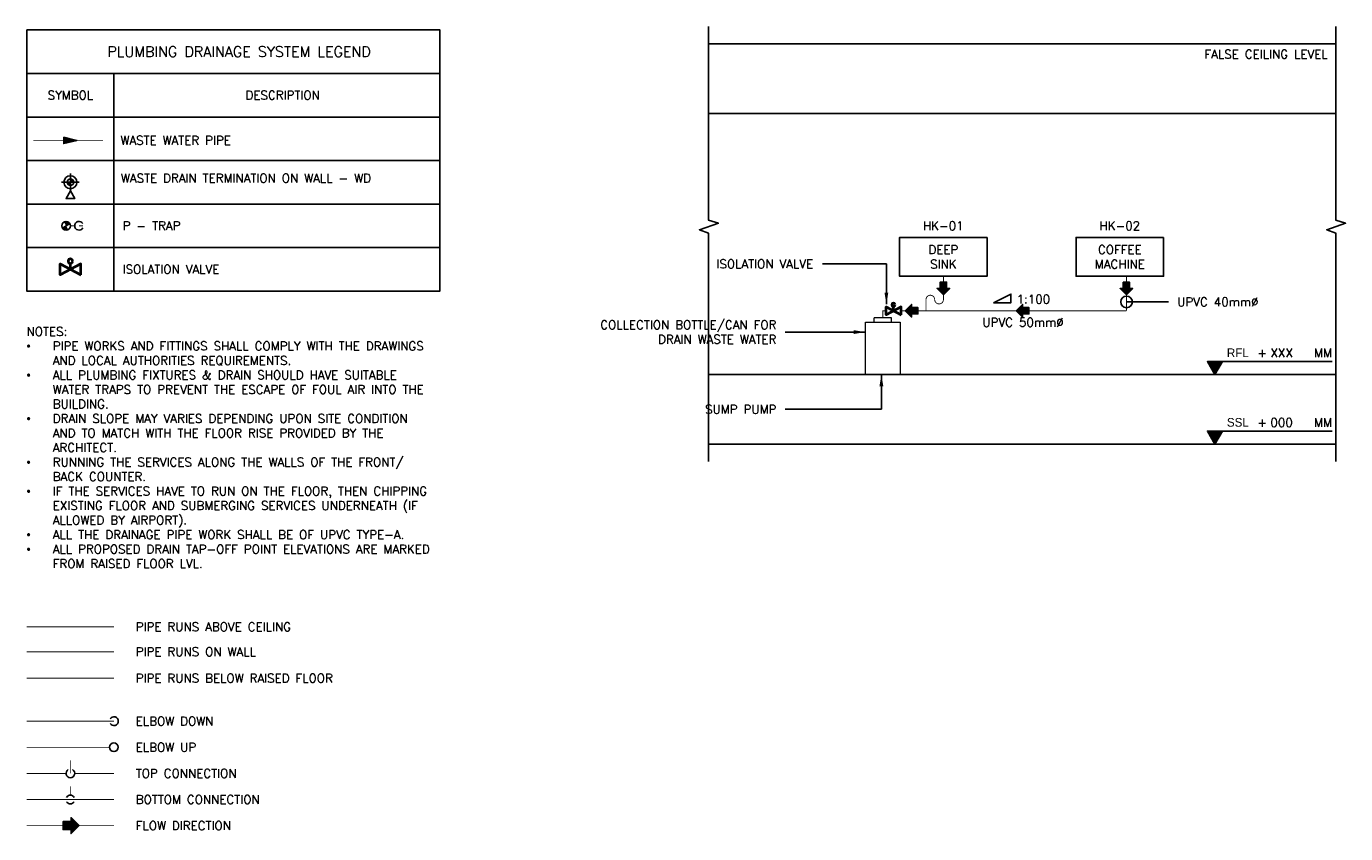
# Model space of a CAD drawing. Header units: millimetres. Extents: x -4432 to 17136, y 0 to 7029.
# Tile 15 of 15: x 5776 to 17136, y 74 to 7029. Entities that reach past the tile are written whole.
import ezdxf

# ---------------------------------------------------------------- set-up
doc = ezdxf.new("R2010")
doc.units = ezdxf.units.MM
for name, pattern in [('CENTER', [2, 1.25, -0.25, 0.25, -0.25]), ('CONTINOUS', [0]), ('DASHED', [0.75, 0.5, -0.25])]:
    doc.linetypes.add(name, pattern=pattern)
doc.layers.add('BOTTLE', color=1, linetype='Continuous', lineweight=5, true_color=0xff0000)
for name, color, linetype, true_color in [('CIVIL LAYER', 9, 'Continuous', 0x808080), ('PDF2_Geometry', 9, 'Continuous', 0x808080), ('PLUMBING-ARCH-TAG', 9, 'Continuous', 0x808080), ('PLUMBING-DW-CD-PIPE', 3, 'Continuous', 0x00ff00), ('PLUMBING-DW-WW-PIPE', 7, 'Continuous', 0x007f7f), ('WW-PIPE', 7, 'Continuous', 0x007f7f)]:
    doc.layers.add(name, color=color, linetype=linetype, true_color=true_color)
for name, color, linetype in [('LINE', 7, 'Continuous'), ('PLUMBING-DW-LGND-LINE', 7, 'Continuous'), ('PLUMBING-DW-LGND-TEXT', 7, 'Continuous'), ('PLUMBING-DW-PIPE-TEXT', 7, 'Continuous'), ('PLUMBING-WS-LGND-TEXT', 7, 'Continuous'), ('PLUMBING-WS-PIPE-TEXT', 7, 'Continuous'), ('TAG', 7, 'Continuous'), ('WATER-General Text', 7, 'Continuous')]:
    doc.layers.add(name, color=color, linetype=linetype)
doc.layers.add('WASTE WATER-TEXT', color=7, linetype='Continuous', lineweight=20)
doc.styles.add('Romans', font='Romans.shx')
doc.styles.add('ROMANS-100', font='romans.shx')
doc.dimstyles.new('CLOSSED FILLED-ROMANS-100', dxfattribs={"dimtxt": 100, "dimasz": 100, "dimexe": 50, "dimexo": 50, "dimgap": 50, "dimtad": 1, "dimdec": 0, "dimzin": 0, "dimdsep": 46, "dimtxsty": 'ROMANS-100', "dimcen": 0.09, "dimclrd": 256, "dimclre": 256, "dimclrt": 256, "dimadec": 0, "dimazin": 0, "dimtfac": 1, "dimtdec": 0, "dimtofl": 0, "dimtmove": 0, "dimatfit": 3, "dimfxl": 1, "dimtolj": 1, "dimtzin": 0, "dimarcsym": 0})

# ---------------------------------------------------------------- blocks, each defined once
blk = doc.blocks.new('WW-FA')
at = {"layer": 'PLUMBING-DW-WW-PIPE'}
h = blk.add_hatch(color=256, dxfattribs=at)
h.dxf.hatch_style = 1
h.paths.add_polyline_path([(-50, 37.5), (-50, -37.5), (100, 0)])
blk.add_lwpolyline([(-50, 37.5), (100, 0), (-50, -37.5), (-50, 37.5)], dxfattribs=at)
blk = doc.blocks.new('DR-WDP-WW')
at = {"layer": 'PLUMBING-DW-WW-PIPE'}
h = blk.add_hatch(color=256, dxfattribs=at)
h.dxf.hatch_style = 1
h.paths.add_polyline_path([(0, 0), (38, 0, 0.414214), (0, 38)])
h.paths.add_polyline_path([(0, 0), (-38, 0, 0.414214), (0, -38)])
for p, q in [((-100, 0), (100, 0)), ((0, 100), (0, -100))]:
    blk.add_line(p, q, dxfattribs=at)
blk.add_lwpolyline([(0, -100), (-50, -187), (50, -187)], close=True, dxfattribs=at)
for radius in [75, 37.5]:
    blk.add_circle((0, 0), radius, dxfattribs=at)
blk = doc.blocks.new('P TRAP')
at = {"layer": 'PLUMBING-DW-WW-PIPE'}
h = blk.add_hatch(color=256, dxfattribs=at)
h.dxf.hatch_style = 1
h.paths.add_polyline_path([(-43, -25, 0.414214), (25, -43), (0, 0)])
h.paths.add_polyline_path([(-25, 43), (0, 0), (43, 25, 0.414214)])
blk.add_line((-42, -27), (42, 27), dxfattribs=at)
at = {"layer": 'PLUMBING-DW-WW-PIPE', "const_width": 10}
blk.add_lwpolyline([(50, 0), (100, 0)], dxfattribs=at)
at = {"layer": 'PLUMBING-DW-WW-PIPE'}
blk.add_circle((0, 0), 50, dxfattribs=at)
blk = doc.blocks.new('SSL_RISE_LVL')
at = {"layer": 'PLUMBING-ARCH-TAG'}
h = blk.add_hatch(color=256, dxfattribs=at)
h.dxf.hatch_style = 1
h.paths.add_polyline_path([(-87, 150), (0, 0), (87, 150)])
blk.add_line((-87, 150), (1347, 150), dxfattribs=at)
blk.add_lwpolyline([(0, 0), (87, 150), (-87, 150)], close=True, dxfattribs=at)
at = {"layer": 'PLUMBING-ARCH-TAG', "char_height": 100, "attachment_point": 7}
for s, width, insert in [('SSL', 248.62, (137, 200)), ('{\\Fromans|c0;+}', 105.76, (487, 200)), ('{\\Fromans|c0;MM}', 210.52, (1137, 200))]:
    blk.add_mtext_dynamic_manual_height_columns(s, width=width, gutter_width=1, heights=[0], dxfattribs=dict(at, insert=insert))
at = {"layer": 'PLUMBING-ARCH-TAG', "style": 'Romans'}
blk.add_attdef('RISE_LEVEL', (637, 200), '', height=100, dxfattribs=at)
blk = doc.blocks.new('FFL_RISE_LVL')
at = {"layer": 'PLUMBING-ARCH-TAG'}
h = blk.add_hatch(color=256, dxfattribs=at)
h.dxf.hatch_style = 1
h.paths.add_polyline_path([(-87, 150), (0, 0), (87, 150)])
blk.add_line((-87, 150), (1347, 150), dxfattribs=at)
blk.add_lwpolyline([(0, 0), (87, 150), (-87, 150)], close=True, dxfattribs=at)
at = {"layer": 'PLUMBING-ARCH-TAG', "char_height": 100, "attachment_point": 7}
for s, width, insert in [('RFL', 248.62, (137, 200)), ('{\\Fromans|c0;+}', 105.76, (487, 200)), ('{\\Fromans|c0;MM}', 210.52, (1137, 200))]:
    blk.add_mtext_dynamic_manual_height_columns(s, width=width, gutter_width=1, heights=[0], dxfattribs=dict(at, insert=insert))
at = {"layer": 'PLUMBING-ARCH-TAG', "style": 'Romans'}
blk.add_attdef('RISE_LEVEL', (637, 200), '', height=100, dxfattribs=at)
blk = doc.blocks.new('A$Cad837ed7')
at = {"layer": 'PLUMBING-WS-PIPE-TEXT', "char_height": 75, "attachment_point": 5}
for s, insert in [('{\\Fromans|c0;HK-01}', (376, 100)), ('{\\Fromans|c0;HK-02}', (1896, 100))]:
    blk.add_mtext_dynamic_manual_height_columns(s, width=787.09, gutter_width=2494, heights=[0], dxfattribs=dict(at, insert=insert))

msp = doc.modelspace()

# ---------------------------------------------------------------- hatches: boundary and pattern name
h = msp.add_hatch(color=256)
h.dxf.hatch_style = 1
h.paths.add_polyline_path([(6161, 109), (6161, 74), (6230, 143), (6161, 212), (6161, 178), (6092, 178), (6092, 109)])
at = {"layer": 'WW-PIPE', "linetype": 'CONTINOUS', "ltscale": 5}
h = msp.add_hatch(color=256, dxfattribs=at)
h.dxf.hatch_style = 1
h.paths.add_polyline_path([(13646, 4771), (13618, 4771), (13673, 4717), (13728, 4771), (13700, 4771), (13700, 4826), (13646, 4826)])
h = msp.add_hatch(color=256, dxfattribs=at)
h.dxf.hatch_style = 1
h.paths.add_polyline_path([(15221, 4770), (15194, 4770), (15249, 4715), (15303, 4770), (15276, 4770), (15276, 4824), (15221, 4824)])
h = msp.add_hatch(color=256, dxfattribs=at)
h.dxf.hatch_style = 1
h.paths.add_polyline_path([(13399, 4606), (13399, 4633), (13344, 4579), (13399, 4524), (13399, 4552), (13453, 4552), (13453, 4606)])
h = msp.add_hatch(color=256, dxfattribs=at)
h.dxf.hatch_style = 1
h.paths.add_polyline_path([(14355, 4606), (14355, 4633), (14300, 4579), (14355, 4524), (14355, 4552), (14409, 4552), (14409, 4606)])

# ---------------------------------------------------------------- linework, layer by layer
at = {"elevation": 0}
for points in [[(6530, 5123), (6530, 4748), (5780, 4748), (5780, 5123)], [(6530, 5123), (9337, 5123), (9337, 4748), (6530, 4748)]]:
    msp.add_lwpolyline(points, close=True, dxfattribs=at)
at = {"linetype": 'CENTER', "ltscale": 5, "const_width": 7.5, "elevation": 0}
msp.add_lwpolyline([(5780, 1856), (6530, 1856)], dxfattribs=at)
at = {"ltscale": 5, "const_width": 7.5, "elevation": 0}
msp.add_lwpolyline([(5780, 1641), (6530, 1641)], dxfattribs=at)
at = {"linetype": 'DASHED', "ltscale": 5, "const_width": 7.5, "elevation": 0}
msp.add_lwpolyline([(5780, 1413), (6530, 1413)], dxfattribs=at)
at = {"elevation": 0}
msp.add_lwpolyline([(6230, 143), (6161, 212), (6161, 178), (6092, 178), (6092, 109), (6161, 109), (6161, 74), (6230, 143)], dxfattribs=at)
at = {"layer": 'BOTTLE'}
msp.add_lwpolyline([(13001, 4481), (13301, 4481), (13301, 4029), (13001, 4029)], close=True, dxfattribs=at)
for points in [[(13076, 4481), (13076, 4519)], [(13226, 4519), (13076, 4519)], [(13226, 4481), (13226, 4519)]]:
    msp.add_lwpolyline(points, dxfattribs=at)
at = {"layer": 'CIVIL LAYER', "ltscale": 5}
for p, q in [((17051, 6879), (11650, 6879)), ((17051, 6279), (11650, 6279)), ((17051, 4029), (11650, 4029)), ((17051, 3429), (11650, 3429))]:
    msp.add_line(p, q, dxfattribs=at)
for points in [[(11650, 7029), (11650, 5360), (11735, 5332), (11572, 5276), (11650, 5248), (11650, 3279)], [(17051, 7029), (17051, 5360), (17136, 5332), (16974, 5276), (17051, 5248), (17051, 3279)]]:
    msp.add_lwpolyline(points, dxfattribs=at)
at = {"layer": 'LINE'}
for points in [[(14049, 5211), (13296, 5211), (13296, 4876), (14049, 4876)], [(15569, 5211), (14816, 5211), (14816, 4876), (15569, 4876)]]:
    msp.add_lwpolyline(points, close=True, dxfattribs=at)
at = {"layer": 'PDF2_Geometry', "color": 7, "lineweight": 40, "elevation": 0}
for points in [[(6175, 5006), (6168, 5021), (6155, 5026), (6140, 5021), (6135, 5006), (6140, 4991), (6155, 4986), (6168, 4991)], [(6244, 4889), (6244, 4982), (6066, 4889), (6066, 4982)]]:
    msp.add_lwpolyline(points, close=True, dxfattribs=at)
msp.add_lwpolyline([(6155, 4936), (6155, 4986)], dxfattribs=at)
at = {"layer": 'PDF2_Geometry', "color": 7, "lineweight": 40}
for points in [[(13309, 4545), (13309, 4613), (13179, 4545), (13179, 4613)], [(13258, 4630), (13253, 4641), (13244, 4645), (13233, 4641), (13229, 4630), (13233, 4619), (13244, 4615), (13253, 4619)]]:
    msp.add_lwpolyline(points, close=True, dxfattribs=at)
msp.add_lwpolyline([(13244, 4579), (13244, 4615)], dxfattribs=at)
at = {"layer": 'PLUMBING-DW-LGND-LINE', "elevation": 0}
for points in [[(6530, 6623), (6530, 6248), (5780, 6248), (5780, 6623)], [(6530, 6623), (9337, 6623), (9337, 6248), (6530, 6248)], [(6530, 6248), (6530, 5873), (5780, 5873), (5780, 6248)], [(6530, 6248), (9337, 6248), (9337, 5873), (6530, 5873)], [(6530, 5873), (6530, 5498), (5780, 5498), (5780, 5873)], [(6530, 5873), (9337, 5873), (9337, 5498), (6530, 5498)], [(6530, 5498), (6530, 5123), (5780, 5123), (5780, 5498)], [(6530, 5498), (9337, 5498), (9337, 5123), (6530, 5123)]]:
    msp.add_lwpolyline(points, close=True, dxfattribs=at)
at = {"layer": 'PLUMBING-DW-LGND-LINE'}
msp.add_lwpolyline([(14105, 4648), (14255, 4723), (14255, 4648), (14105, 4648)], dxfattribs=at)
at = {"layer": 'PLUMBING-DW-LGND-TEXT', "elevation": 0}
msp.add_lwpolyline([(5780, 6998), (9337, 6998), (9337, 6623), (5780, 6623)], close=True, dxfattribs=at)
at = {"layer": 'PLUMBING-DW-WW-PIPE', "const_width": 7.5, "elevation": 0}
for points in [[(5836, 6047), (6436, 6047)], [(6230, 5311), (6264, 5311)]]:
    msp.add_lwpolyline(points, dxfattribs=at)
at = {"layer": 'PLUMBING-DW-WW-PIPE'}
msp.add_arc((6230, 5311), 37.5, 30, 330, dxfattribs=at)
at = {"layer": 'TAG', "const_width": 7.5, "elevation": 0}
for points in [[(5780, 1043), (6530, 1043)], [(5780, 818), (6493, 818)], [(6155, 593), (6155, 706)], [(5780, 593), (6118, 593)], [(6193, 593), (6530, 593)], [(6155, 406), (6155, 481)], [(5780, 368), (6530, 368)], [(5780, 143), (6530, 143)]]:
    msp.add_lwpolyline(points, dxfattribs=at)
at = {"layer": 'TAG'}
msp.add_circle((6530, 818), 37.5, dxfattribs=at)
for centre, start, end in [((6530, 1043), 210, 150), ((6155, 593), 120, 60), ((6155, 368), 30, 150), ((6155, 368), 210, 330)]:
    msp.add_arc(centre, 37.5, start, end, dxfattribs=at)
at = {"layer": 'WW-PIPE', "linetype": 'CONTINOUS', "ltscale": 5, "const_width": 7.5}
msp.add_lwpolyline([(13523, 4579), (13523, 4675, -1), (13598, 4675, 1), (13673, 4675), (13673, 4876)], format="xyb", dxfattribs=at)
at = {"layer": 'WW-PIPE', "linetype": 'CONTINOUS', "ltscale": 5}
for points in [[(13673, 4717), (13728, 4771), (13700, 4771), (13700, 4826), (13646, 4826), (13646, 4771), (13618, 4771), (13673, 4717)], [(15249, 4715), (15303, 4770), (15276, 4770), (15276, 4824), (15221, 4824), (15221, 4770), (15194, 4770), (15249, 4715)], [(13344, 4579), (13399, 4524), (13399, 4552), (13453, 4552), (13453, 4606), (13399, 4606), (13399, 4633), (13344, 4579)], [(14300, 4579), (14355, 4524), (14355, 4552), (14409, 4552), (14409, 4606), (14355, 4606), (14355, 4633), (14300, 4579)]]:
    msp.add_lwpolyline(points, dxfattribs=at)
at = {"layer": 'WW-PIPE', "linetype": 'CONTINOUS', "ltscale": 5, "const_width": 7.5}
for points in [[(15249, 4876), (15249, 4579)], [(13151, 4519), (13151, 4579), (13179, 4579)], [(13309, 4579), (15249, 4579)]]:
    msp.add_lwpolyline(points, dxfattribs=at)

# ---------------------------------------------------------------- block references
at = {"color": 6}
msp.add_blockref('A$Cad837ed7', (13296, 5211), dxfattribs=at)
at = {"layer": 'CIVIL LAYER', "ltscale": 5, "xscale": 0.75, "yscale": 0.75, "zscale": 0.75}
for name, p, values in [('FFL_RISE_LVL', (16011, 4029), {'RISE_LEVEL': 'XXX'}), ('SSL_RISE_LVL', (16011, 3429), {'RISE_LEVEL': '000'})]:
    msp.add_blockref(name, p, dxfattribs=at).add_auto_attribs(values)
at = {"layer": 'PLUMBING-DW-CD-PIPE', "xscale": 0.75, "yscale": 0.75, "zscale": 0.75}
msp.add_blockref('DR-WDP-WW', (6155, 5686), dxfattribs=at)
at = {"layer": 'PLUMBING-DW-WW-PIPE', "xscale": 0.75, "yscale": 0.75, "zscale": 0.75}
msp.add_blockref('WW-FA', (6136, 6047), dxfattribs=at)
at = {"layer": 'PLUMBING-DW-WW-PIPE', "color": 6, "xscale": 0.75, "yscale": 0.75, "zscale": 0.75}
msp.add_blockref('P TRAP', (6118, 5311), dxfattribs=at)

# ---------------------------------------------------------------- texts
at = {"layer": 'CIVIL LAYER', "ltscale": 5, "insert": (16982, 6789), "char_height": 75, "attachment_point": 6}
msp.add_mtext_dynamic_manual_height_columns('{\\Fromans|c0;FALSE CEILING LEVEL}', width=1425, gutter_width=0.75, heights=[0], dxfattribs=at)
at = {"layer": 'PLUMBING-DW-LGND-TEXT'}
for s, width, heights, insert, char_height, attachment_point in [('{\\Fromans|c0;PLUMBING DRAINAGE SYSTEM LEGEND}', 3478.97, [0], (7608, 6811), 90, 5), ('{\\Fromans|c0;SYMBOL}', 693.61, [0], (6155, 6436), 75, 5), ('{\\Fromans|c0;DESCRIPTION}', 693.61, [0], (7983, 6436), 75, 5), ('{\\Fromans|c0;WASTE WATER PIPE}', 2841.58, [0], (6586, 6047), 75, 4), ('{\\Fromans|c0;WASTE DRAIN TERMINATION ON WALL - WD}', 3321.51, [75], (6590, 5721), 75, 4), ('{\\Fromans|c0;P - TRAP}', 3321.51, [75], (6605, 5311), 75, 4)]:
    msp.add_mtext_dynamic_manual_height_columns(s, width=width, gutter_width=2494, heights=heights, dxfattribs=dict(at, insert=insert, char_height=char_height, attachment_point=attachment_point))
at = {"layer": 'PLUMBING-DW-PIPE-TEXT', "insert": (14448, 4679), "char_height": 75, "attachment_point": 5, "rotation": 0.0134}
msp.add_mtext_dynamic_manual_height_columns('{\\Fromans|c0;1:100}', width=1116.01, gutter_width=2494, heights=[0], dxfattribs=at)
at = {"layer": 'PLUMBING-DW-PIPE-TEXT', "insert": (14359, 4479), "char_height": 75, "attachment_point": 5}
msp.add_mtext_dynamic_manual_height_columns('{\\Fromans|c0;UPVC 50mm%%C}', width=1116.01, gutter_width=2494, heights=[0], dxfattribs=at)
at = {"layer": 'PLUMBING-WS-LGND-TEXT', "insert": (6605, 4936), "char_height": 75, "attachment_point": 4}
msp.add_mtext_dynamic_manual_height_columns('{\\Fromans|c0;ISOLATION VALVE}', width=4050, gutter_width=2494, heights=[0], dxfattribs=at)
at = {"layer": 'PLUMBING-WS-PIPE-TEXT', "insert": (15686, 4655), "char_height": 75, "attachment_point": 4}
msp.add_mtext_dynamic_manual_height_columns('{\\Fromans|c0;UPVC 40mm%%C}', width=1116.01, gutter_width=2494, heights=[0], dxfattribs=at)
at = {"layer": 'TAG', "char_height": 75, "attachment_point": 4, "style": 'ROMANS-100'}
for s, width, insert in [('ELBOW DOWN', 1161.29, (6718, 1043)), ('ELBOW UP', 1161.29, (6718, 818)), ('TOP CONNECTION', 1161.29, (6718, 593)), ('BOTTOM CONNECTION', 1509.28, (6718, 368)), ('FLOW DIRECTION', 1509.28, (6718, 143))]:
    msp.add_mtext_dynamic_manual_height_columns(s, width=width, gutter_width=0.75, heights=[0], dxfattribs=dict(at, insert=insert))
at = {"layer": 'WASTE WATER-TEXT', "insert": (5778, 4438), "char_height": 75, "attachment_point": 1}
msp.add_mtext_dynamic_manual_height_columns('{\\Fromans|c0;NOTES:\\P\\pxi-3,l3,t3;{\\fSymbol|b0|i0|c2|p18;·^I}PIPE WORKS AND FITTINGS SHALL COMPLY WITH THE DRAWINGS AND LOCAL AUTHORITIES REQUIREMENTS.\\P{\\fSymbol|b0|i0|c2|p18;·^I}ALL PLUMBING FIXTURES & DRAIN SHOULD HAVE SUITABLE WATER TRAPS TO PREVENT THE ESCAPE OF FOUL AIR INTO THE BUILDING.\\P{\\fSymbol|b0|i0|c2|p18;·^I}DRAIN SLOPE MAY VARIES DEPENDING UPON SITE CONDITION AND TO MATCH WITH THE FLOOR RISE PROVIDED BY THE ARCHITECT.\\P{\\fSymbol|b0|i0|c2|p18;·^I}RUNNING THE SERVICES ALONG THE WALLS OF THE FRONT/ BACK COUNTER.\\P{\\fSymbol|b0|i0|c2|p18;·^I}IF THE SERVICES HAVE TO RUN ON THE FLOOR, THEN CHIPPING EXISTING FLOOR AND SUBMERGING SERVICES UNDERNEATH (IF ALLOWED BY AIRPORT).\\P{\\fSymbol|b0|i0|c2|p18;·^I}ALL THE DRAINAGE PIPE WORK SHALL BE OF UPVC TYPE-A.\\P{\\fSymbol|b0|i0|c2|p18;·^I}ALL PROPOSED DRAIN TAP-OFF POINT ELEVATIONS ARE MARKED FROM RAISED FLOOR LVL.}', width=3494.62, gutter_width=12908, heights=[3367], dxfattribs=at)
at = {"layer": 'WASTE WATER-TEXT', "char_height": 75, "width": 2175, "attachment_point": 4}
for s, insert in [('{\\Fromans|c0;PIPE RUNS ABOVE CEILING}', (6718, 1856)), ('{\\Fromans|c0;PIPE RUNS ON WALL}', (6718, 1641)), ('{\\Fromans|c0;PIPE RUNS BELOW RAISED FLOOR}', (6718, 1413))]:
    msp.add_mtext(s, dxfattribs=dict(at, insert=insert))
at = {"layer": 'WATER-General Text', "char_height": 75}
for s, width, gutter_width, heights, insert, attachment_point in [('{\\Fromans|c0;DEEP SINK}', 75, 5828, [0], (13673, 5043), 5), ('{\\Fromans|c0;COFFEE MACHINE}', 75, 5828, [0], (15192, 5043), 5), ('\\pxqr;{\\Fromans|c0;ISOLATION VALVE}', 1137.42, 0.75, [325], (12551, 4982), 6), ('\\pxqr;{\\Fromans|c0;COLLECTION BOTTLE/CAN FOR DRAIN WASTE WATER}', 1660.37, 0.75, [325], (12235, 4395), 6), ('\\pxqr;{\\Fromans|c0;SUMP PUMP}', 765.6, 0.75, [325], (12235, 3730), 6)]:
    msp.add_mtext_dynamic_manual_height_columns(s, width=width, gutter_width=gutter_width, heights=heights, dxfattribs=dict(at, insert=insert, attachment_point=attachment_point))

# ---------------------------------------------------------------- leaders
at = {"layer": 'TAG'}
for points, override in [([(13182, 4635), (13182, 4982), (12633, 4982)], {"dimtad": 0}), ([(15250, 4655), (15611, 4655)], {"dimtad": 0, "dimldrblk": 'DotBlank'}), ([(13000, 4395), (12310, 4395)], {"dimtad": 0}), ([(13139, 4029), (13139, 3730), (12310, 3730)], {"dimtad": 0})]:
    msp.add_leader(points, dimstyle='CLOSSED FILLED-ROMANS-100', override=override, dxfattribs=at)

doc.saveas('drawing.dxf')
